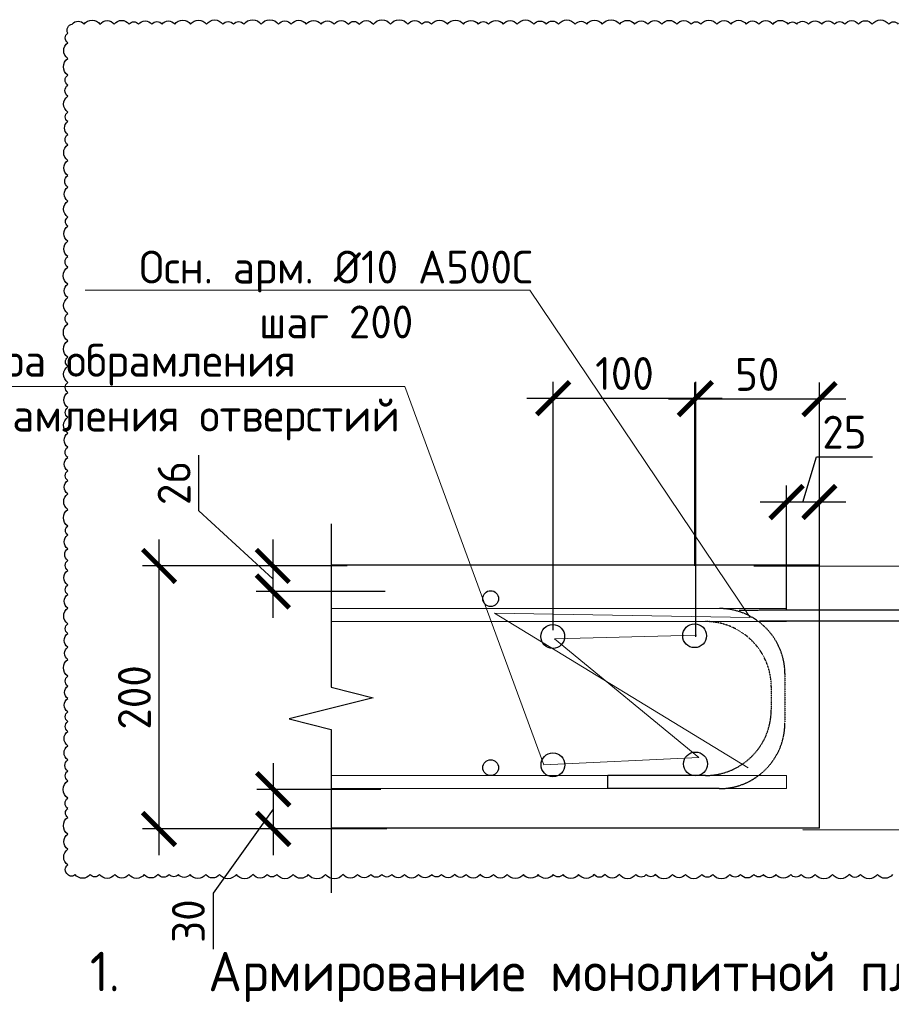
# Model space of a CAD drawing. Header units: millimetres. Extents: x -386473 to 311666, y -59273 to 291770.
# Tile 120 of 132: x 167364 to 173992, y 16590 to 24076. Entities that reach past the tile are written whole.
import ezdxf
from ezdxf import colors
from ezdxf.entities.mleader import LeaderData, LeaderLine
from ezdxf.math import Vec2, Vec3

# ---------------------------------------------------------------- set-up
doc = ezdxf.new("R2010")
doc.units = ezdxf.units.MM
doc.linetypes.add('01 Штриховая _4 мм_', pattern=[6, 3.5, -2.5])
for name, color, linetype, lineweight in [('Перекрытие ж_бетон', 1, 'Continuous', 30), ('подоснова', 151, 'Continuous', 5), ('поз.', 2, 'Continuous', 25), ('РАЗМЕРЫ', 1, 'Continuous', 9)]:
    doc.layers.add(name, color=color, linetype=linetype, lineweight=lineweight)
doc.styles.add('GOST-2.304_Type-B', font='GOST_Common.ttf')
doc.styles.add('ГОСТ', font='GOST_Common.ttf')
doc.dimstyles.new('СПДС', dxfattribs={"dimscale": 100, "dimtxt": 2.5, "dimasz": 2.5, "dimexe": 1.25, "dimexo": 0, "dimtad": 1, "dimdec": 0, "dimtxsty": 'GOST-2.304_Type-B', "dimblk": 'ARCHTICK', "dimcen": 2.5, "dimdle": 2, "dimadec": 0, "dimazin": 2, "dimtfac": 0.75, "dimtdec": 0, "dimtmove": 1, "dimatfit": 3, "dimfxl": 1, "dimtolj": 1, "dimarcsym": 1})

# ---------------------------------------------------------------- blocks, each defined once
blk = doc.blocks.new('_ArchTick')
at = {"color": 0, "linetype": 'ByBlock', "const_width": 0.15}
blk.add_lwpolyline([(-0.5, -0.5), (0.5, 0.5)], dxfattribs=at)
blk = doc.blocks.new('*D747')
at = {"layer": 'DEFPOINTS', "color": 0, "transparency": 16777216}
for p in [(173195.4, 20408.6), (173445.4, 19929.7), (173195.4, 19589.7)]:
    blk.add_point(p, dxfattribs=at)
at = {"layer": 'РАЗМЕРЫ', "color": 0, "lineweight": -2, "transparency": 16777216}
for p, q in [((173320.4, 20408.6), (173423.5, 20752.4)), ((173423.5, 20752.4), (173848.5, 20752.4)), ((173195.4, 19589.7), (173195.4, 20533.6)), ((173445.4, 19929.7), (173445.4, 20533.6)), ((173645.4, 20408.6), (172995.4, 20408.6))]:
    blk.add_line(p, q, dxfattribs=at)
at = {"layer": 'РАЗМЕРЫ', "color": 0, "lineweight": -2, "transparency": 16777216, "xscale": 250, "yscale": 250, "zscale": 250, "rotation": 180}
blk.add_blockref('_ArchTick', (173195.4, 20408.6), dxfattribs=at)
at = {"layer": 'РАЗМЕРЫ', "color": 0, "lineweight": -2, "transparency": 16777216, "xscale": 250, "yscale": 250, "zscale": 250}
blk.add_blockref('_ArchTick', (173445.4, 20408.6), dxfattribs=at)
at = {"layer": 'РАЗМЕРЫ', "color": 0, "lineweight": 0, "transparency": 16777216, "insert": (173636, 20939.9), "char_height": 250, "attachment_point": 5, "style": 'GOST-2.304_Type-B'}
blk.add_mtext('\\A1;25', dxfattribs=at)
blk = doc.blocks.new('*D748')
at = {"layer": 'DEFPOINTS', "color": 0, "transparency": 16777216}
for p in [(168423.6, 19923.3), (169695.8, 19923.3), (169615.3, 17923.6)]:
    blk.add_point(p, dxfattribs=at)
at = {"layer": 'РАЗМЕРЫ', "color": 0, "lineweight": -2, "transparency": 16777216}
for p, q in [((168423.6, 17723.6), (168423.6, 20123.3)), ((169695.8, 19923.3), (168298.6, 19923.3)), ((169615.3, 17923.6), (168298.6, 17923.6))]:
    blk.add_line(p, q, dxfattribs=at)
at = {"layer": 'РАЗМЕРЫ', "color": 0, "lineweight": -2, "transparency": 16777216, "xscale": 250, "yscale": 250, "zscale": 250}
for p, rotation in [((168423.6, 19923.3), 90), ((168423.6, 17923.6), 270)]:
    blk.add_blockref('_ArchTick', p, dxfattribs=dict(at, rotation=rotation))
at = {"layer": 'РАЗМЕРЫ', "color": 0, "lineweight": 0, "transparency": 16777216, "insert": (168236.1, 18923.5), "char_height": 250, "attachment_point": 5, "rotation": 90, "style": 'GOST-2.304_Type-B'}
blk.add_mtext('\\A1;200', dxfattribs=at)
blk = doc.blocks.new('*D749')
at = {"layer": 'DEFPOINTS', "color": 0, "transparency": 16777216}
for p in [(169854.6, 19923.6), (169287.8, 19728.6), (170143.6, 19728.6)]:
    blk.add_point(p, dxfattribs=at)
at = {"layer": 'РАЗМЕРЫ', "color": 0, "lineweight": -2, "transparency": 16777216}
for p, q in [((168725.4, 20340.8), (168725.4, 20765.8)), ((169287.8, 19826.1), (168725.4, 20340.8)), ((169287.8, 20123.6), (169287.8, 19528.6)), ((169854.6, 19923.6), (169162.8, 19923.6)), ((170143.6, 19728.6), (169162.8, 19728.6))]:
    blk.add_line(p, q, dxfattribs=at)
at = {"layer": 'РАЗМЕРЫ', "color": 0, "lineweight": -2, "transparency": 16777216, "xscale": 250, "yscale": 250, "zscale": 250}
for p, rotation in [((169287.8, 19923.6), 90), ((169287.8, 19728.6), 270)]:
    blk.add_blockref('_ArchTick', p, dxfattribs=dict(at, rotation=rotation))
at = {"layer": 'РАЗМЕРЫ', "color": 0, "lineweight": 0, "transparency": 16777216, "insert": (168537.9, 20553.3), "char_height": 250, "attachment_point": 5, "rotation": 90, "style": 'GOST-2.304_Type-B'}
blk.add_mtext('\\A1;26', dxfattribs=at)
blk = doc.blocks.new('*D750')
at = {"layer": 'DEFPOINTS', "color": 0, "transparency": 16777216}
for p in [(170109.8, 18224.7), (169291.6, 17923.6), (170156.5, 17923.6)]:
    blk.add_point(p, dxfattribs=at)
at = {"layer": 'РАЗМЕРЫ', "color": 0, "lineweight": -2, "transparency": 16777216}
for p, q in [((169291.6, 18424.7), (169291.6, 17723.6)), ((170109.8, 18224.7), (169166.6, 18224.7)), ((169291.6, 18074.1), (168834.1, 17435.5)), ((170156.5, 17923.6), (169166.6, 17923.6)), ((168834.1, 17435.5), (168834.1, 17010.5))]:
    blk.add_line(p, q, dxfattribs=at)
at = {"layer": 'РАЗМЕРЫ', "color": 0, "lineweight": -2, "transparency": 16777216, "xscale": 250, "yscale": 250, "zscale": 250}
for p, rotation in [((169291.6, 18224.7), 90), ((169291.6, 17923.6), 270)]:
    blk.add_blockref('_ArchTick', p, dxfattribs=dict(at, rotation=rotation))
at = {"layer": 'РАЗМЕРЫ', "color": 0, "lineweight": 0, "transparency": 16777216, "insert": (168646.6, 17223), "char_height": 250, "attachment_point": 5, "rotation": 90, "style": 'GOST-2.304_Type-B'}
blk.add_mtext('\\A1;30', dxfattribs=at)
blk = doc.blocks.new('_None')
blk = doc.blocks.new('*D757')
at = {"color": 0, "lineweight": -2, "transparency": 16777216}
for p, q in [((171420, 19436), (171420, 21323.4)), ((172506.2, 19384.9), (172506.2, 21323.4)), ((171220, 21198.4), (172706.2, 21198.4))]:
    blk.add_line(p, q, dxfattribs=at)
at = {"layer": 'DEFPOINTS', "color": 0, "transparency": 16777216}
for p in [(172506.2, 21198.4), (171420, 19436), (172506.2, 19384.9)]:
    blk.add_point(p, dxfattribs=at)
at = {"color": 0, "lineweight": -2, "transparency": 16777216, "xscale": 250, "yscale": 250, "zscale": 250, "rotation": 180}
blk.add_blockref('_ArchTick', (171420, 21198.4), dxfattribs=at)
at = {"color": 0, "lineweight": -2, "transparency": 16777216, "xscale": 250, "yscale": 250, "zscale": 250}
blk.add_blockref('_ArchTick', (172506.2, 21198.4), dxfattribs=at)
at = {"color": 0, "lineweight": 0, "transparency": 16777216, "insert": (171963.1, 21385.9), "char_height": 250, "attachment_point": 5, "style": 'GOST-2.304_Type-B'}
blk.add_mtext('\\A1;100', dxfattribs=at)
blk = doc.blocks.new('*D758')
at = {"color": 0, "lineweight": -2, "transparency": 16777216}
for p, q in [((172498, 19924.7), (172498, 21316.4)), ((173446.2, 19924.7), (173446.2, 21316.4)), ((173646.2, 21191.4), (172298, 21191.4))]:
    blk.add_line(p, q, dxfattribs=at)
at = {"layer": 'DEFPOINTS', "color": 0, "transparency": 16777216}
for p in [(172498, 21191.4), (172498, 19924.7), (173446.2, 19924.7)]:
    blk.add_point(p, dxfattribs=at)
at = {"color": 0, "lineweight": -2, "transparency": 16777216, "xscale": 250, "yscale": 250, "zscale": 250, "rotation": 180}
blk.add_blockref('_ArchTick', (172498, 21191.4), dxfattribs=at)
at = {"color": 0, "lineweight": -2, "transparency": 16777216, "xscale": 250, "yscale": 250, "zscale": 250}
blk.add_blockref('_ArchTick', (173446.2, 21191.4), dxfattribs=at)
at = {"color": 0, "lineweight": 0, "transparency": 16777216, "insert": (172972.1, 21378.9), "char_height": 250, "attachment_point": 5, "style": 'GOST-2.304_Type-B'}
blk.add_mtext('\\A1;50', dxfattribs=at)

msp = doc.modelspace()

# ---------------------------------------------------------------- linework, layer by layer
for p, q in [((172946.2, 19924), (178709.9, 19916.2)), ((173318.1, 17919.8), (178709, 17903.9))]:
    msp.add_line(p, q)
at = {"color": 240, "true_color": 0xed1f24}
msp.add_lwpolyline([(174001, 17578.1, -0.520567), (173887.4, 17578.1, -0.520567), (173758.4, 17578.1, -0.520567), (173672.3, 17578.1, -0.520567), (173544.7, 17578.1, -0.520567), (173413.8, 17578.1, -0.520567), (173307, 17578.1, -0.520567), (173226.8, 17578.1, -0.520567), (173114.8, 17578.1, -0.520567), (173019.1, 17578.1, -0.520567), (172947.6, 17578.1, -0.520567), (172844.9, 17578.1, -0.520567), (172765, 17578.1, -0.520567), (172634.5, 17578.1, -0.520567), (172551.5, 17578.1, -0.520567), (172426.6, 17578.1, -0.520567), (172329.4, 17578.1, -0.520567), (172197.4, 17578.1, -0.520567), (172128.6, 17578.1, -0.520567), (172050, 17578.1, -0.520567), (171924.2, 17578.1, -0.520567), (171815, 17578.1, -0.520567), (171730.8, 17578.1, -0.520567), (171614.5, 17578.1, -0.520567), (171496.1, 17578.1, -0.520567), (171421.8, 17578.1, -0.520567), (171306.5, 17578.1, -0.520567), (171194.2, 17578.1, -0.520567), (171071.7, 17578.1, -0.520567), (170966.3, 17578.1, -0.520567), (170867, 17578.1, -0.520567), (170759.1, 17578.1, -0.520567), (170671, 17578.1, -0.520567), (170572.5, 17578.1, -0.520567), (170496.8, 17578.1, -0.520567), (170395.7, 17578.1, -0.520567), (170290.2, 17578.1, -0.520567), (170193.9, 17578.1, -0.520567), (170117.6, 17578.1, -0.520567), (170033.2, 17578.1, -0.520567), (169932.8, 17578.1, -0.520567), (169822, 17578.1, -0.520567), (169690.3, 17578.1, -0.520567), (169557.7, 17578.1, -0.520567), (169443.9, 17578.1, -0.520567), (169318.7, 17578.1, -0.520567), (169245.4, 17578.1, -0.520567), (169137.7, 17578.1, -0.520567), (169011.4, 17578.1, -0.520567), (168882.2, 17578.1, -0.520567), (168778.3, 17578.1, -0.520567), (168659.2, 17578.1, -0.520567), (168570.7, 17578.1, -0.520567), (168500.7, 17578.1, -0.520567), (168415.4, 17578.1, -0.520567), (168310.6, 17578.1, -0.520567), (168194.2, 17578.1, -0.520567), (168087, 17578.1, -0.520567), (167971, 17578.1, -0.520567), (167899, 17578.1, -0.520567), (167785.3, 17578.1, -0.520567), (167729.4, 17578.1, -0.520567), (167729.4, 17650, -0.520567), (167729.4, 17768.7, -0.520567), (167729.4, 17885, -0.520567), (167729.4, 18011.8, -0.520567), (167729.4, 18079.8, -0.520567), (167729.4, 18156.9, -0.520567), (167729.4, 18289.8, -0.520567), (167729.4, 18363.9, -0.520567), (167729.4, 18447.8, -0.520567), (167729.4, 18556.5, -0.520567), (167729.4, 18665.4, -0.520567), (167729.4, 18739.8, -0.520567), (167729.4, 18814.2, -0.520567), (167729.4, 18914.8, -0.520567), (167729.4, 19009.5, -0.520567), (167729.4, 19086, -0.520567), (167729.4, 19212.7, -0.520567), (167729.4, 19304.7, -0.520567), (167729.4, 19409.2, -0.520567), (167729.4, 19482.7, -0.520567), (167729.4, 19602.4, -0.520567), (167729.4, 19705.9, -0.520567), (167729.4, 19778.1, -0.520567), (167729.4, 19889.2, -0.520567), (167729.4, 19965.2, -0.520567), (167729.4, 20053.8, -0.520567), (167729.4, 20158.3, -0.520567), (167729.4, 20226.6, -0.520567), (167729.4, 20352.8, -0.520567), (167729.4, 20471.2, -0.520567), (167729.4, 20571.9, -0.520567), (167729.4, 20646.5, -0.520567), (167729.4, 20747.6, -0.520567), (167729.4, 20825.5, -0.520567), (167729.4, 20932.7, -0.520567), (167729.4, 21053, -0.520567), (167729.4, 21126.7, -0.520567), (167729.4, 21242.3, -0.520567), (167729.4, 21318.4, -0.520567), (167729.4, 21441.7, -0.520567), (167729.4, 21509.7, -0.520567), (167729.4, 21634.7, -0.520567), (167729.4, 21763.9, -0.520567), (167729.4, 21842, -0.520567), (167729.4, 21963.1, -0.520567), (167729.4, 22064.2, -0.520567), (167729.4, 22194.5, -0.520567), (167729.4, 22275, -0.520567), (167729.4, 22391.3, -0.520567), (167729.4, 22506.7, -0.520567), (167729.4, 22574.3, -0.520567), (167729.4, 22697.2, -0.520567), (167729.4, 22803.2, -0.520567), (167729.4, 22891.1, -0.520567), (167729.4, 23005.8, -0.520567), (167729.4, 23125, -0.520567), (167729.4, 23203.5, -0.520567), (167729.4, 23300.9, -0.520567), (167729.4, 23373, -0.520567), (167729.4, 23494.4, -0.520567), (167729.4, 23578.1, -0.520567), (167729.4, 23654.9, -0.520567), (167729.4, 23780.7, -0.520567), (167729.4, 23900.1, -0.520567), (167729.4, 23974.1, -0.520567), (167763.4, 24041, -0.520567), (167853.5, 24041, -0.520567), (167974.4, 24041, -0.520567), (168083.2, 24041, -0.520567), (168195.7, 24041, -0.520567), (168267.1, 24041, -0.520567), (168368.2, 24041, -0.520567), (168446, 24041, -0.520567), (168542.6, 24041, -0.520567), (168663.9, 24041, -0.520567), (168783.7, 24041, -0.520567), (168909.2, 24041, -0.520567), (168988.7, 24041, -0.520567), (169068.8, 24041, -0.520567), (169199.9, 24041, -0.520567), (169331.7, 24041, -0.520567), (169428.7, 24041, -0.520567), (169543.3, 24041, -0.520567), (169655.5, 24041, -0.520567), (169754.2, 24041, -0.520567), (169862.5, 24041, -0.520567), (169946.7, 24041, -0.520567), (170053.3, 24041, -0.520567), (170183.1, 24041, -0.520567), (170316.3, 24041, -0.520567), (170421.1, 24041, -0.520567), (170495.8, 24041, -0.520567), (170616.3, 24041, -0.520567), (170739, 24041, -0.520567), (170851, 24041, -0.520567), (170929.4, 24041, -0.520567), (171041.2, 24041, -0.520567), (171147.6, 24041, -0.520567), (171273.6, 24041, -0.520567), (171368.4, 24041, -0.520567), (171460.5, 24041, -0.520567), (171588.7, 24041, -0.520567), (171676.4, 24041, -0.520567), (171793.9, 24041, -0.520567), (171927.1, 24041, -0.520567), (172040.3, 24041, -0.520567), (172139.6, 24041, -0.520567), (172247.5, 24041, -0.520567), (172360.4, 24041, -0.520567), (172469.6, 24041, -0.520567), (172543.6, 24041, -0.520567), (172665.8, 24041, -0.520567), (172774.2, 24041, -0.520567), (172888.8, 24041, -0.520567), (172984, 24041, -0.520567), (173092.5, 24041, -0.520567), (173205.7, 24041, -0.520567), (173273.7, 24041, -0.520567), (173361.8, 24041, -0.520567), (173462.7, 24041, -0.520567), (173559.6, 24041, -0.520567), (173638.2, 24041, -0.520567), (173743.2, 24041, -0.520567), (173847.4, 24041, -0.520567), (173973.3, 24041, -0.520567), (174045.2, 24041, -0.520567)], format="xyb", dxfattribs=at)
at = {"color": 3, "linetype": 'Continuous', "lineweight": 30}
for centre, radius in [((170945.4, 19674.7), 60), ((171417.1, 19386.9), 90.7), ((172496.2, 19392.5), 90.7), ((171419.1, 18411.2), 90.7), ((172502.9, 18417.7), 90.7), ((170945.4, 18389.7), 60)]:
    msp.add_circle(centre, radius, dxfattribs=at)
at = {"layer": 'Перекрытие ж_бетон', "color": 7, "linetype": 'Continuous', "lineweight": 30}
for p, q in [((173445.4, 19929.7), (169732, 19929.7)), ((173445.4, 17929.7), (173445.4, 19929.7)), ((173445.4, 17929.7), (169732, 17929.7))]:
    msp.add_line(p, q, dxfattribs=at)
at = {"layer": 'Перекрытие ж_бетон', "color": 252, "linetype": 'Continuous', "lineweight": 9, "true_color": 0x939598}
for p, q in [((172683.1, 19599.8), (169732, 19599.8)), ((173195.4, 19599.7), (169732, 19599.7)), ((172578.8, 19500.9), (169732, 19500.9)), ((173195.4, 19500.8), (169732, 19500.8)), ((173195.4, 18329.7), (169732, 18329.7)), ((172735.4, 18230.8), (169732, 18230.8)), ((173195.4, 18230.8), (169732, 18230.8))]:
    msp.add_line(p, q, dxfattribs=at)
at = {"layer": 'Перекрытие ж_бетон', "color": 3, "linetype": '01 Штриховая _4 мм_', "lineweight": 30}
for p, q in [((176505.4, 19588.7), (172836.3, 19585.4, 100.3)), ((176510.4, 19500.8), (172989.1, 19502.4)), ((172578.8, 18329.9), (171832.9, 18329.9)), ((172683, 18229.9), (171832.9, 18229.9))]:
    msp.add_line(p, q, dxfattribs=at)
at = {"layer": 'Перекрытие ж_бетон', "color": 3, "linetype": '01 Штриховая _4 мм_', "lineweight": 30, "ltscale": 0.5}
for p, q in [((173183, 19105.6), (173183, 18729.9)), ((173078.8, 19006.7), (173078.8, 18829.9))]:
    msp.add_line(p, q, dxfattribs=at)
at = {"layer": 'Перекрытие ж_бетон', "color": 3, "linetype": 'Continuous', "lineweight": 30}
msp.add_line((171832.9, 18329.9), (171832.9, 18229.9), dxfattribs=at)
at = {"layer": 'Перекрытие ж_бетон', "color": 251, "linetype": 'Continuous', "lineweight": 9, "true_color": 0x636466}
msp.add_line((173195.4, 18329.7), (173195.4, 18230.8), dxfattribs=at)
at = {"layer": 'Перекрытие ж_бетон', "color": 3, "linetype": '01 Штриховая _4 мм_', "lineweight": 30}
for centre, start, end in [((172683.7, 19099.1), 0, 90), ((172578.8, 18829.9), 270, 0), ((172683, 18729.9), 270, 0)]:
    msp.add_arc(centre, 500, start, end, dxfattribs=at)
at = {"layer": 'Перекрытие ж_бетон', "color": 3, "linetype": '01 Штриховая _4 мм_', "lineweight": 30, "ltscale": 0.5}
msp.add_arc((172579.5, 19000.2), 500, 0, 90, dxfattribs=at)
at = {"layer": 'поз.', "linetype": 'Continuous'}
msp.add_lwpolyline([(169732, 20242.7), (169732, 19000.7), (170052, 18920.7), (169412, 18760.7), (169732, 18680.7), (169732, 17438.7)], dxfattribs=at)

# ---------------------------------------------------------------- texts
at = {"insert": (167897.6, 16989.7), "char_height": 300, "width": 18500, "attachment_point": 1, "style": 'ГОСТ'}
msp.add_mtext('\\pxi-3,l3,ql,t3;{\\C7;1.^IАрмирование монолитной плиты  состоит из основного армирования ∅10 А500С с шагом  200х200мм  в нижней зоне, основного армирования ∅10 А500С с шагом  200х200мм  в  верхней зоне и дополнительного армирования, указанного на схемах армирования.\\P2.^IАрмирование плиты предусмотрено отдельными  стержнями заводской длины по осям Х и Y. При недостатке заводской длины стержней для армирования плиты, стыки стержней осуществлять внахлестку без  сварки. Стыки арматуры внахлестку должны располагаться вразбежку (через шаг). См. деталь стыковки арматуры.\\P3.^IВерхнюю и нижнюю арматуру вязать вязальной проволокой через пересечение.  Стержни основной и дополнительной арматуры укладывать в соответствии с сечениями .\\P4.^IПо периметру плиты и у отверстий  у концов основной арматуры устанавливать П-образные элементы Ск1.\\P5.^IПозиции со знаком "*" укладываются с шагом 100 мм.\\P6.^I Для фиксации в проектном положении стержней верхней сетки устанавливать фиксаторы Ф1 с шагом 600х600мм.\\P7.^IДиаметр оправки стержня при d<20мм - 5d, при d≥20мм - 8d\\P8.^IКаркасы поперечного армирования устанавливаются до начала устройство верхней сетки армирования.\\P9.^IВ местах расположения отверстий осуществить прерывания основной и дополнительной сеток арматуры. Отверстия обрамляются двумя стержнями арматуры d 16. см. узел обрамления отверстий.\\P10.^IОбрамление отверстий выполнить в соотвии с узлом, расход стали на обрамление учтен на листе 3.\\P11.^IПроемы размерами до 300х300 допускается выполнять по месту методом алмазного бурения.\\P\\pq*;12.^IДополнительная арматура, попавшая в зону понижения плиты перекрытия должна быть  выполнена в соотвествии с узлом, стержни  допнительной арматуры загнуть по месту под углом 30 градусов.}', dxfattribs=at)

# ---------------------------------------------------------------- dimensions: what is measured, and where the dimension line sits
at = {"lineweight": 0}
for base, p1, p2, text, picture, middle in [((172506.2, 21198.4), (171420, 19436), (172506.2, 19384.9), '100', '*D757', (171963.1, 21385.9)), ((172498, 21191.4), (173446.2, 19924.7), (172498, 19924.7), '50', '*D758', (172972.1, 21378.9))]:
    dim = msp.add_linear_dim(base=base, p1=p1, p2=p2, text=text, dimstyle='СПДС', dxfattribs=at)
    dim.commit()
    dim.dimension.update_dxf_attribs({"geometry": picture, "text_midpoint": middle})
at = {"layer": 'РАЗМЕРЫ', "color": 1, "lineweight": 0}
dim = msp.add_linear_dim(base=(173195.4, 20408.6), p1=(173445.4, 19929.7), p2=(173195.4, 19589.7), dimstyle='СПДС', override={"dimlfac": 0.1, "dimrnd": 5}, dxfattribs=at)
dim.commit()
dim.dimension.update_dxf_attribs({"geometry": '*D747', "text_midpoint": (173486, 20939.9)})
dim = msp.add_linear_dim(base=(169287.8, 19728.6), p1=(169854.6, 19923.6), p2=(170143.6, 19728.6), angle=90, text='26', dimstyle='СПДС', override={"dimlfac": 0.1}, dxfattribs=at)
dim.commit()
dim.dimension.update_dxf_attribs({"geometry": '*D749', "text_midpoint": (168725.4, 20403.3), "dimtype": 160})
dim = msp.add_linear_dim(base=(168423.6, 19923.3), p1=(169615.3, 17923.6), p2=(169695.8, 19923.3), angle=90, dimstyle='СПДС', override={"dimlfac": 0.1, "dimrnd": 5}, dxfattribs=at)
dim.commit()
dim.dimension.update_dxf_attribs({"geometry": '*D748', "text_midpoint": (168236.1, 18923.5)})
dim = msp.add_linear_dim(base=(169291.6, 17923.6), p1=(170109.8, 18224.7), p2=(170156.5, 17923.6), angle=90, dimstyle='СПДС', override={"dimlfac": 0.1}, dxfattribs=at)
dim.commit()
dim.dimension.update_dxf_attribs({"geometry": '*D750', "text_midpoint": (168834.1, 17373), "dimtype": 160})

# ---------------------------------------------------------------- leaders
at = {"layer": 'подоснова', "color": 2, "ltscale": 0.3}
ml = msp.add_multileader_mtext('Standard', dxfattribs=at)
ml.set_content('Осн. арм. %%C10 А500С\\Pшаг 200', color=2, style='GOST-2.304_Type-B')
ml.set_leader_properties(color=256, linetype='ByLayer', lineweight=15)
ml.set_arrow_properties(name='NONE')
ml.build(insert=Vec2(0, 0))
ml.multileader.update_dxf_attribs({"text_left_attachment_type": 6, "text_right_attachment_type": 6, "dogleg_length": 0.1, "arrow_head_size": 18})
ctx = ml.context
ctx.base_point, ctx.char_height, ctx.arrow_head_size, ctx.landing_gap_size, ctx.plane_origin = Vec3(168297.4, 22020, 200), 250, 18, 20, Vec3(161364.1, 26403.2, 200)
ctx.left_attachment, ctx.right_attachment, ctx.text_align_type = 6, 6, 1
notes = []
notes.append((ctx, [(1, (1, 1, 0), (171244.3, 22020, 200), (-1, 0), 0.1, [(4, [(172903.9, 18387.1, 200), (170974.7, 19563.3, 200), (172919.1, 19531.3, 200)], 0, [])])]))
ctx.mtext.insert, ctx.mtext.alignment, ctx.mtext.flow_direction = Vec3(169770.8, 22320, 200), 2, 5
ml = msp.add_multileader_mtext('Standard', dxfattribs=at)
ml.set_content('арматура обрамления \\P(см. узел обрамления отверстий', color=2, style='GOST-2.304_Type-B')
ml.set_leader_properties(color=256, linetype='ByLayer', lineweight=15)
ml.set_arrow_properties(name='NONE')
ml.build(insert=Vec2(0, 0))
ml.multileader.update_dxf_attribs({"text_left_attachment_type": 6, "text_right_attachment_type": 6, "dogleg_length": 0.1, "arrow_head_size": 18})
ctx = ml.context
ctx.base_point, ctx.char_height, ctx.arrow_head_size, ctx.landing_gap_size, ctx.plane_origin = Vec3(165384, 21286.2), 250, 18, 20, Vec3(169643, 27411.2)
ctx.left_attachment, ctx.right_attachment, ctx.text_align_type = 6, 6, 1
notes.append((ctx, [(1, (1, 1, 0), (170293.4, 21286.2), (-1, 0), 0.1, [(1, [(172511.9, 19396.4), (171431.9, 19367.9), (172529.1, 18466.8), (171349, 18409.9)], 0, [])])]))
ctx.mtext.insert, ctx.mtext.alignment, ctx.mtext.flow_direction = Vec3(167838.6, 21611.2), 2, 5
for ctx, leaders in notes:
    for number, flags, end, landing, length, lines in leaders:
        leader = LeaderData()
        leader.index, (leader.has_last_leader_line, leader.has_dogleg_vector, leader.attachment_direction) = number, flags
        leader.last_leader_point, leader.dogleg_vector, leader.dogleg_length = Vec3(end), Vec3(landing), length
        for number, points, colour, breaks in lines:
            line = LeaderLine()
            line.index, line.vertices, line.color, line.breaks = number, Vec3.list(points), colors.encode_raw_color(colour), breaks
            leader.lines.append(line)
        ctx.leaders.append(leader)

doc.saveas('drawing.dxf')
